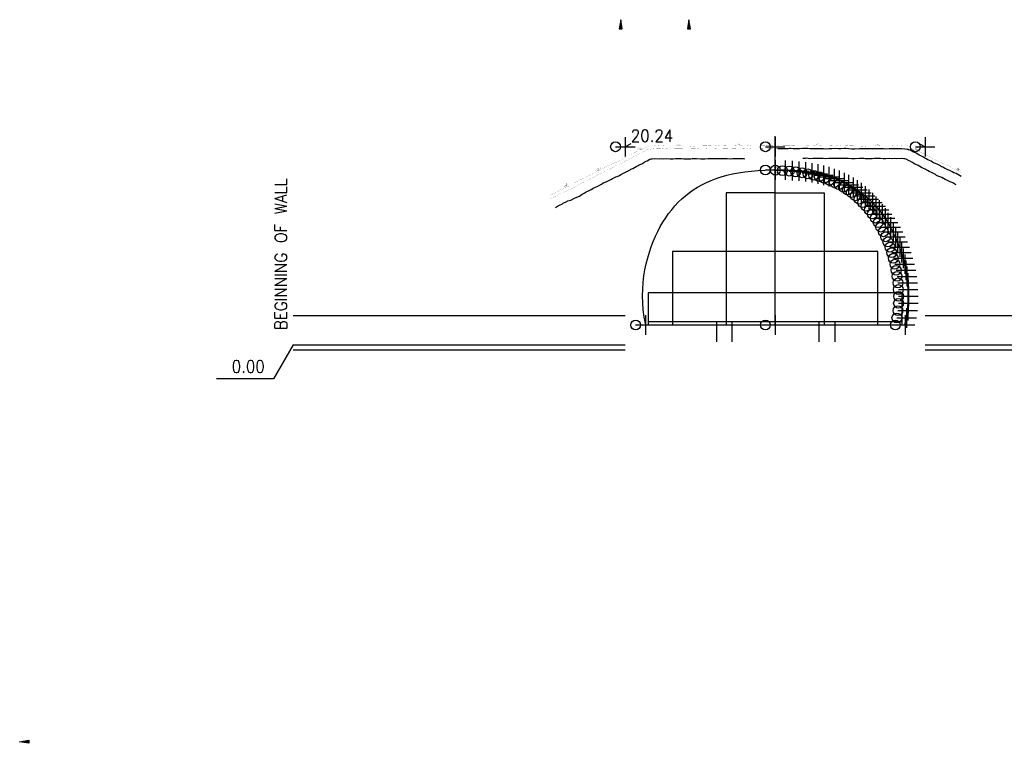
# Model space of a CAD drawing. Extents: x -21 to 1164, y -17 to 483.
# Tile 10 of 14: x 12 to 113, y 124 to 198. Entities that reach past the tile are written whole.
import ezdxf

# ---------------------------------------------------------------- set-up
doc = ezdxf.new("R2010")
doc.units = 0
doc.header["$MEASUREMENT"] = 0
for name, color, linetype in [('27', 7, 'CONTINUOUS'), ('ARC-CENT', 1, 'CONTINUOUS'), ('ARC-CONST', 1, 'CONTINUOUS'), ('ARC-GRD', 1, 'CONTINUOUS'), ('ARC-PTS', 1, 'CONTINUOUS'), ('ARC-SOIL', 1, 'CONTINUOUS'), ('DWG-LINES', 7, 'CONTINUOUS'), ('FILENAME', 1, 'CONTINUOUS'), ('FOOTING', 7, 'CONTINUOUS'), ('POINTS', 1, 'CONTINUOUS'), ('TRASH', 1, 'CONTINUOUS'), ('TUBES', 1, 'CONTINUOUS'), ('WELDS', 1, 'CONTINUOUS')]:
    doc.layers.add(name, color=color, linetype=linetype)
doc.styles.add('TXT_SHX', font='txt.shx')

# ---------------------------------------------------------------- blocks, each defined once
blk = doc.blocks.new('2FL')
at = {"layer": '27', "color": 6, "linetype": 'CONTINUOUS'}
for p, q in [((-0.8, 0.4), (-0.5, 0.7)), ((-0.8, 0), (-0.6, 0.2)), ((-0.8, -0.2), (-0.6, 0)), ((-0.7, 0.6), (-0.4, 0.9)), ((-0.6, 0.2), (-0.4, 0.4)), ((-0.6, 0), (-0.4, 0.2)), ((-0.6, 0), (-0.6, 0)), ((-0.5, 1.3), (-0.1, 1.6)), ((-0.5, 0.7), (-0.2, 1)), ((-0.4, 0.9), (0.3, 1.7)), ((-0.3, 3.2), (-0.2, 3.2)), ((-0.3, 3), (-0.1, 3.2)), ((-0.3, 2.6), (-0.1, 2.8)), ((-0.3, 2.5), (-0.1, 2.6)), ((-0.3, 2.1), (-0.2, 2.2)), ((-0.3, 1.9), (-0.1, 2.1)), ((-0.3, 1.6), (-0.1, 1.8)), ((-0.2, 2.2), (-0.1, 2.3)), ((0.1, 3.1), (0.3, 3.2)), ((0.1, 2.9), (0.3, 3.1)), ((0.1, 2.5), (0.3, 2.7)), ((0.1, 2.4), (0.3, 2.6)), ((0.1, 2), (0.3, 2.2)), ((0.1, 1.8), (0.3, 2)), ((-0.8, -0.5), (-0.6, -0.3)), ((-0.7, -0.6), (-0.6, -0.5)), ((-0.6, -0.3), (-0.4, -0.1)), ((-0.6, -0.5), (-0.4, -0.3)), ((-0.6, -0.9), (-0.5, -0.7)), ((-0.6, -1), (-0.4, -0.9)), ((-0.5, -0.7), (-0.3, -0.6)), ((-0.5, -1.2), (-0.3, -1.1)), ((-0.4, -0.9), (-0.3, -0.7)), ((-0.4, -1.3), (-0.3, -1.2)), ((-0.3, -1.1), (-0.2, -1)), ((-0.3, -1.2), (-0.1, -1.1)), ((-0.3, -1.6), (-0.1, -1.4)), ((-0.3, -1.8), (-0.1, -1.6)), ((-0.3, -2.1), (-0.1, -2)), ((-0.3, -2.3), (-0.1, -2.1)), ((-0.3, -2.7), (-0.1, -2.5)), ((-0.3, -2.8), (-0.1, -2.7)), ((-0.3, -3.2), (-0.1, -3)), ((-0.2, -3.2), (-0.1, -3.2)), ((-0.1, -1.4), (0, -1.3)), ((0, -1.5), (0.1, -1.4)), ((0.1, -1.7), (0.3, -1.5)), ((0.1, -1.9), (0.3, -1.7)), ((0.1, -2.2), (0.3, -2)), ((0.1, -2.4), (0.3, -2.2)), ((0.1, -2.8), (0.3, -2.6)), ((0.1, -2.9), (0.3, -2.8)), ((0.2, -3.2), (0.3, -3.1))]:
    blk.add_line(p, q, dxfattribs=at)
at = {"layer": 'DWG-LINES', "color": 1, "linetype": 'CONTINUOUS', "const_width": 0.00984}
blk.add_lwpolyline([(-0.1, -1.4), (-0.1, -3.2), (-0.3, -3.2), (-0.3, -1.5, -0.342997), (-0.3, 1.5), (-0.3, 3.2), (-0.1, 3.2), (-0.1, 1.4)], format="xyb", dxfattribs=at)
blk.add_lwpolyline([(0.1, -3.2), (0.1, -1.6, -0.454859), (0.1, 1.6), (0.1, 3.2), (0.3, 3.2), (0.3, 1.6, 0.480384), (0.3, -1.6), (0.3, -3.2)], format="xyb", close=True, dxfattribs=at)
at = {"layer": 'FOOTING', "color": 253, "linetype": 'CONTINUOUS'}
for p, q in [((-0.1, 3.2), (-0.9, 4)), ((0.1, 3.2), (0.9, 4)), ((-0.9, -4), (-0.1, -3.2)), ((0.9, -4), (0.1, -3.2))]:
    blk.add_line(p, q, dxfattribs=at)
blk = doc.blocks.new('2FL0')
at = {"layer": '27', "color": 6, "linetype": 'CONTINUOUS'}
for p, q in [((-0.8, 0.4), (-0.5, 0.7)), ((-0.8, 0), (-0.6, 0.2)), ((-0.8, -0.2), (-0.6, 0)), ((-0.7, 0.6), (-0.4, 0.9)), ((-0.6, 0.2), (-0.4, 0.4)), ((-0.6, 0), (-0.4, 0.2)), ((-0.6, 0), (-0.6, 0)), ((-0.5, 1.3), (-0.1, 1.6)), ((-0.5, 0.7), (-0.2, 1)), ((-0.4, 0.9), (0.3, 1.7)), ((-0.3, 3.2), (-0.2, 3.2)), ((-0.3, 3), (-0.1, 3.2)), ((-0.3, 2.6), (-0.1, 2.8)), ((-0.3, 2.5), (-0.1, 2.6)), ((-0.3, 2.1), (-0.2, 2.2)), ((-0.3, 1.9), (-0.1, 2.1)), ((-0.3, 1.6), (-0.1, 1.8)), ((-0.2, 2.2), (-0.1, 2.3)), ((0.1, 3.1), (0.3, 3.2)), ((0.1, 2.9), (0.3, 3.1)), ((0.1, 2.5), (0.3, 2.7)), ((0.1, 2.4), (0.3, 2.6)), ((0.1, 2), (0.3, 2.2)), ((0.1, 1.8), (0.3, 2)), ((-0.8, -0.5), (-0.6, -0.3)), ((-0.7, -0.6), (-0.6, -0.5)), ((-0.6, -0.3), (-0.4, -0.1)), ((-0.6, -0.5), (-0.4, -0.3)), ((-0.6, -0.9), (-0.5, -0.7)), ((-0.6, -1), (-0.4, -0.9)), ((-0.5, -0.7), (-0.3, -0.6)), ((-0.5, -1.2), (-0.3, -1.1)), ((-0.4, -0.9), (-0.3, -0.7)), ((-0.4, -1.3), (-0.3, -1.2)), ((-0.3, -1.1), (-0.2, -1)), ((-0.3, -1.2), (-0.1, -1.1)), ((-0.3, -1.6), (-0.1, -1.4)), ((-0.3, -1.8), (-0.1, -1.6)), ((-0.3, -2.1), (-0.1, -2)), ((-0.3, -2.3), (-0.1, -2.1)), ((-0.3, -2.7), (-0.1, -2.5)), ((-0.3, -2.8), (-0.1, -2.7)), ((-0.3, -3.2), (-0.1, -3)), ((-0.2, -3.2), (-0.1, -3.2)), ((-0.1, -1.4), (0, -1.3)), ((0, -1.5), (0.1, -1.4)), ((0.1, -1.7), (0.3, -1.5)), ((0.1, -1.9), (0.3, -1.7)), ((0.1, -2.2), (0.3, -2)), ((0.1, -2.4), (0.3, -2.2)), ((0.1, -2.8), (0.3, -2.6)), ((0.1, -2.9), (0.3, -2.8)), ((0.2, -3.2), (0.3, -3.1))]:
    blk.add_line(p, q, dxfattribs=at)
at = {"layer": 'DWG-LINES', "color": 1, "linetype": 'CONTINUOUS', "const_width": 0.00984}
blk.add_lwpolyline([(-0.1, -1.4), (-0.1, -3.2), (-0.3, -3.2), (-0.3, -1.5, -0.342997), (-0.3, 1.5), (-0.3, 3.2), (-0.1, 3.2), (-0.1, 1.4)], format="xyb", dxfattribs=at)
blk.add_lwpolyline([(0.1, -3.2), (0.1, -1.6, -0.454859), (0.1, 1.6), (0.1, 3.2), (0.3, 3.2), (0.3, 1.6, 0.480384), (0.3, -1.6), (0.3, -3.2)], format="xyb", close=True, dxfattribs=at)
at = {"layer": 'FOOTING', "color": 253, "linetype": 'CONTINUOUS'}
for p, q in [((-0.1, 3.2), (-0.9, 4)), ((0.1, 3.2), (0.9, 4)), ((-0.9, -4), (-0.1, -3.2)), ((0.9, -4), (0.1, -3.2))]:
    blk.add_line(p, q, dxfattribs=at)

msp = doc.modelspace()

# ---------------------------------------------------------------- hatches: boundary and pattern name
at = {"layer": 'WELDS', "linetype": 'CONTINUOUS'}
for points in [[(73.57, 197.33), (73.88, 197.33), (73.73, 198.27)], [(80.54, 197.33), (80.85, 197.33), (80.7, 198.27)], [(13.19, 124.62), (13.19, 124.31), (12.25, 124.47)]]:
    msp.add_hatch(color=7, dxfattribs=at).paths.add_polyline_path(points)

# ---------------------------------------------------------------- linework, layer by layer
at = {"layer": 'ARC-CENT', "color": 7, "linetype": 'CONTINUOUS'}
msp.add_lwpolyline([(76.29, 167.07), (76.13, 167.85), (76.02, 168.6), (75.97, 169.33), (75.95, 170.05), (75.97, 170.74), (76.02, 171.42), (76.1, 172.08), (76.2, 172.71), (76.33, 173.33), (76.48, 173.93), (76.65, 174.51), (76.84, 175.07), (77.05, 175.61), (77.27, 176.13), (77.51, 176.63), (77.77, 177.12), (78.04, 177.58), (78.32, 178.02), (78.62, 178.45), (78.94, 178.85), (79.26, 179.24), (79.61, 179.61), (79.97, 179.95), (80.34, 180.28), (80.73, 180.59), (81.14, 180.88), (81.57, 181.15), (82.01, 181.4), (82.48, 181.63), (82.96, 181.85), (83.47, 182.04), (84, 182.21), (84.56, 182.37), (85.15, 182.5), (85.76, 182.62), (86.4, 182.72), (87.07, 182.79), (87.77, 182.85), (88.5, 182.89), (89.52, 182.91), (90.54, 182.89), (91.28, 182.85), (91.98, 182.79), (92.65, 182.72), (93.29, 182.62), (93.9, 182.5), (94.49, 182.37), (95.05, 182.21), (95.58, 182.04), (96.09, 181.85), (96.57, 181.63), (97.04, 181.4), (97.48, 181.15), (97.91, 180.88), (98.31, 180.59), (98.7, 180.28), (99.08, 179.95), (99.44, 179.61), (99.78, 179.24), (100.11, 178.85), (100.42, 178.45), (100.72, 178.02), (101.01, 177.58), (101.28, 177.12), (101.53, 176.63), (101.77, 176.13), (102, 175.61), (102.2, 175.07), (102.39, 174.51), (102.56, 173.93), (102.71, 173.33), (102.84, 172.71), (102.95, 172.08), (103.03, 171.42), (103.08, 170.74), (103.1, 170.05), (103.08, 169.33), (103.02, 168.6), (102.92, 167.85), (102.75, 167.07)], dxfattribs=at)
msp.add_lwpolyline([(76.29, 167.07), (76.13, 167.85), (76.02, 168.6), (75.97, 169.33), (75.95, 170.05), (75.97, 170.74), (76.02, 171.42), (76.1, 172.08), (76.2, 172.71), (76.33, 173.33), (76.48, 173.93), (76.65, 174.51), (76.84, 175.07), (77.05, 175.61), (77.27, 176.13), (77.51, 176.63), (77.77, 177.12), (78.04, 177.58), (78.32, 178.02), (78.62, 178.45), (78.94, 178.85), (79.26, 179.24), (79.61, 179.61), (79.97, 179.95), (80.34, 180.28), (80.73, 180.59), (81.14, 180.88), (81.57, 181.15), (82.01, 181.4), (82.48, 181.63), (82.96, 181.85), (83.47, 182.04), (84, 182.21), (84.56, 182.37), (85.15, 182.5), (85.76, 182.62), (86.4, 182.72), (87.07, 182.79), (87.77, 182.85), (88.5, 182.89), (89.52, 182.91), (90.54, 182.89), (91.28, 182.85), (91.98, 182.79), (92.65, 182.72), (93.29, 182.62), (93.9, 182.5), (94.49, 182.37), (95.05, 182.21), (95.58, 182.04), (96.09, 181.85), (96.57, 181.63), (97.04, 181.4), (97.48, 181.15), (97.91, 180.88), (98.31, 180.59), (98.7, 180.28), (99.08, 179.95), (99.44, 179.61), (99.78, 179.24), (100.11, 178.85), (100.42, 178.45), (100.72, 178.02), (101.01, 177.58), (101.28, 177.12), (101.53, 176.63), (101.77, 176.13), (102, 175.61), (102.2, 175.07), (102.39, 174.51), (102.56, 173.93), (102.71, 173.33), (102.84, 172.71), (102.95, 172.08), (103.03, 171.42), (103.08, 170.74), (103.1, 170.05), (103.08, 169.33), (103.02, 168.6), (102.92, 167.85), (102.75, 167.07)], dxfattribs=at)
at = {"layer": 'ARC-CONST', "color": 7, "linetype": 'CONTINUOUS'}
for p, q in [((73.19, 185.28), (75.19, 185.28)), ((73.19, 185.28), (75.19, 185.28)), ((74.19, 186.28), (74.19, 184.28)), ((74.19, 186.28), (74.19, 184.28)), ((74.77, 185.57), (74.19, 185.28)), ((74.77, 185.57), (74.19, 185.28)), ((103.86, 185.28), (105.86, 185.28)), ((103.86, 185.28), (105.86, 185.28)), ((104.27, 185.57), (104.86, 185.28)), ((104.27, 185.57), (104.86, 185.28)), ((104.86, 186.28), (104.86, 184.28)), ((104.86, 186.28), (104.86, 184.28)), ((89.52, 168.07), (89.52, 166.07)), ((89.52, 168.07), (89.52, 166.07)), ((88.52, 167.07), (90.52, 167.07)), ((88.52, 167.07), (90.52, 167.07))]:
    msp.add_line(p, q, dxfattribs=at)
for centre in [(73.19, 185.28), (73.19, 185.28), (103.86, 185.28), (103.86, 185.28), (88.52, 167.07), (88.52, 167.07)]:
    msp.add_circle(centre, 0.5, dxfattribs=at)
at = {"layer": 'ARC-GRD', "color": 253, "linetype": 'CONTINUOUS'}
msp.add_line((89.52, 167.07), (89.52, 186.37), dxfattribs=at)
msp.add_line((89.52, 167.07), (89.52, 186.37), dxfattribs=at)
for points in [[(89.52, 180.57), (84.52, 180.57), (84.52, 167.07)], [(89.52, 180.57), (84.52, 180.57), (84.52, 167.07)], [(89.52, 180.57), (94.52, 180.57), (94.52, 167.07)], [(89.52, 180.57), (94.52, 180.57), (94.52, 167.07)], [(89.52, 167.07), (100.02, 167.07), (100.02, 174.57), (79.02, 174.57), (79.02, 167.07)], [(89.52, 167.07), (100.02, 167.07), (100.02, 174.57), (79.02, 174.57), (79.02, 167.07)], [(89.52, 167.07), (102.52, 167.07), (102.52, 170.35), (76.52, 170.35), (76.52, 167.07)], [(89.52, 167.07), (102.52, 167.07), (102.52, 170.35), (76.52, 170.35), (76.52, 167.07)]]:
    msp.add_lwpolyline(points, dxfattribs=at)
msp.add_lwpolyline([(89.52, 167.07), (102.52, 167.07), (102.52, 167.4), (76.52, 167.4), (76.52, 167.07)], close=True, dxfattribs=at)
msp.add_lwpolyline([(89.52, 167.07), (102.52, 167.07), (102.52, 167.4), (76.52, 167.4), (76.52, 167.07)], close=True, dxfattribs=at)
at = {"layer": 'ARC-PTS', "color": 5, "linetype": 'CONTINUOUS'}
for p, q in [((89.52, 183.91), (89.52, 181.91)), ((89.52, 183.91), (89.52, 181.91)), ((90.53, 183.89), (90.53, 181.89)), ((90.53, 183.89), (90.53, 181.89)), ((91.26, 183.85), (91.26, 181.85)), ((91.26, 183.85), (91.26, 181.85)), ((91.95, 183.79), (91.95, 181.79)), ((91.95, 183.79), (91.95, 181.79)), ((92.62, 183.72), (92.62, 181.72)), ((92.62, 183.72), (92.62, 181.72)), ((93.26, 183.62), (93.26, 181.62)), ((93.26, 183.62), (93.26, 181.62)), ((93.87, 183.51), (93.87, 181.51)), ((93.87, 183.51), (93.87, 181.51)), ((94.46, 183.37), (94.46, 181.37)), ((94.46, 183.37), (94.46, 181.37)), ((88.52, 182.91), (90.52, 182.91)), ((88.52, 182.91), (90.52, 182.91)), ((89.53, 182.89), (91.53, 182.89)), ((89.53, 182.89), (91.53, 182.89)), ((90.26, 182.85), (92.26, 182.85)), ((90.26, 182.85), (92.26, 182.85)), ((90.95, 182.79), (92.95, 182.79)), ((90.95, 182.79), (92.95, 182.79)), ((91.62, 182.72), (93.62, 182.72)), ((91.62, 182.72), (93.62, 182.72)), ((92.26, 182.62), (94.26, 182.62)), ((92.26, 182.62), (94.26, 182.62)), ((92.87, 182.51), (94.87, 182.51)), ((92.87, 182.51), (94.87, 182.51)), ((93.46, 182.37), (95.46, 182.37)), ((93.46, 182.37), (95.46, 182.37)), ((95.02, 183.22), (95.02, 181.22)), ((95.02, 183.22), (95.02, 181.22)), ((95.55, 183.04), (95.55, 181.04)), ((95.55, 183.04), (95.55, 181.04)), ((96.07, 182.85), (96.07, 180.85)), ((96.07, 182.85), (96.07, 180.85)), ((96.56, 182.63), (96.56, 180.63)), ((96.56, 182.63), (96.56, 180.63)), ((97.03, 182.4), (97.03, 180.4)), ((97.03, 182.4), (97.03, 180.4)), ((94.02, 182.22), (96.02, 182.22)), ((94.02, 182.22), (96.02, 182.22)), ((94.55, 182.04), (96.55, 182.04)), ((94.55, 182.04), (96.55, 182.04)), ((95.07, 181.85), (97.07, 181.85)), ((95.07, 181.85), (97.07, 181.85)), ((95.56, 181.63), (97.56, 181.63)), ((95.56, 181.63), (97.56, 181.63)), ((96.03, 181.4), (98.03, 181.4)), ((96.03, 181.4), (98.03, 181.4)), ((97.48, 182.15), (97.48, 180.15)), ((97.48, 182.15), (97.48, 180.15)), ((97.91, 181.87), (97.91, 179.87)), ((97.91, 181.87), (97.91, 179.87)), ((98.32, 181.58), (98.32, 179.58)), ((98.32, 181.58), (98.32, 179.58)), ((98.72, 181.27), (98.72, 179.27)), ((98.72, 181.27), (98.72, 179.27)), ((96.48, 181.15), (98.48, 181.15)), ((96.48, 181.15), (98.48, 181.15)), ((96.91, 180.87), (98.91, 180.87)), ((96.91, 180.87), (98.91, 180.87)), ((97.32, 180.58), (99.32, 180.58)), ((97.32, 180.58), (99.32, 180.58)), ((97.72, 180.27), (99.72, 180.27)), ((97.72, 180.27), (99.72, 180.27)), ((99.1, 180.93), (99.1, 178.93)), ((99.1, 180.93), (99.1, 178.93)), ((99.46, 180.58), (99.46, 178.58)), ((99.46, 180.58), (99.46, 178.58)), ((98.1, 179.93), (100.1, 179.93)), ((98.1, 179.93), (100.1, 179.93)), ((98.46, 179.58), (100.46, 179.58)), ((98.46, 179.58), (100.46, 179.58)), ((99.81, 180.21), (99.81, 178.21)), ((99.81, 180.21), (99.81, 178.21)), ((100.14, 179.82), (100.14, 177.82)), ((100.14, 179.82), (100.14, 177.82)), ((100.46, 179.41), (100.46, 177.41)), ((100.46, 179.41), (100.46, 177.41)), ((98.81, 179.21), (100.81, 179.21)), ((98.81, 179.21), (100.81, 179.21)), ((99.14, 178.82), (101.14, 178.82)), ((99.14, 178.82), (101.14, 178.82)), ((99.46, 178.41), (101.46, 178.41)), ((99.46, 178.41), (101.46, 178.41)), ((100.76, 178.99), (100.76, 176.99)), ((100.76, 178.99), (100.76, 176.99)), ((101.05, 178.54), (101.05, 176.54)), ((101.05, 178.54), (101.05, 176.54)), ((99.76, 177.99), (101.76, 177.99)), ((99.76, 177.99), (101.76, 177.99)), ((100.05, 177.54), (102.05, 177.54)), ((100.05, 177.54), (102.05, 177.54)), ((101.32, 178.07), (101.32, 176.07)), ((101.32, 178.07), (101.32, 176.07)), ((101.58, 177.59), (101.58, 175.59)), ((101.58, 177.59), (101.58, 175.59)), ((100.32, 177.07), (102.32, 177.07)), ((100.32, 177.07), (102.32, 177.07)), ((100.58, 176.59), (102.58, 176.59)), ((100.58, 176.59), (102.58, 176.59)), ((101.82, 177.08), (101.82, 175.08)), ((101.82, 177.08), (101.82, 175.08)), ((102.04, 176.56), (102.04, 174.56)), ((102.04, 176.56), (102.04, 174.56)), ((100.82, 176.08), (102.82, 176.08)), ((100.82, 176.08), (102.82, 176.08)), ((101.04, 175.56), (103.04, 175.56)), ((101.04, 175.56), (103.04, 175.56)), ((102.25, 176.02), (102.25, 174.02)), ((102.25, 176.02), (102.25, 174.02)), ((102.44, 175.46), (102.44, 173.46)), ((102.44, 175.46), (102.44, 173.46)), ((101.25, 175.02), (103.25, 175.02)), ((101.25, 175.02), (103.25, 175.02)), ((101.44, 174.46), (103.44, 174.46)), ((101.44, 174.46), (103.44, 174.46)), ((102.61, 174.88), (102.61, 172.88)), ((102.61, 174.88), (102.61, 172.88)), ((102.76, 174.28), (102.76, 172.28)), ((102.76, 174.28), (102.76, 172.28)), ((101.61, 173.88), (103.61, 173.88)), ((101.61, 173.88), (103.61, 173.88)), ((101.76, 173.28), (103.76, 173.28)), ((101.76, 173.28), (103.76, 173.28)), ((102.89, 173.66), (102.89, 171.66)), ((102.89, 173.66), (102.89, 171.66)), ((101.89, 172.66), (103.89, 172.66)), ((101.89, 172.66), (103.89, 172.66)), ((102.99, 173.03), (102.99, 171.03)), ((102.99, 173.03), (102.99, 171.03)), ((103.07, 172.37), (103.07, 170.37)), ((103.07, 172.37), (103.07, 170.37)), ((101.99, 172.03), (103.99, 172.03)), ((101.99, 172.03), (103.99, 172.03)), ((102.07, 171.37), (104.07, 171.37)), ((102.07, 171.37), (104.07, 171.37)), ((103.12, 171.69), (103.12, 169.69)), ((103.12, 171.69), (103.12, 169.69)), ((102.12, 170.69), (104.12, 170.69)), ((102.12, 170.69), (104.12, 170.69)), ((103.13, 170.28), (103.13, 168.28)), ((103.13, 170.28), (103.13, 168.28)), ((103.14, 171), (103.14, 169)), ((103.14, 171), (103.14, 169)), ((102.13, 169.28), (104.13, 169.28)), ((102.13, 169.28), (104.13, 169.28)), ((102.14, 170), (104.14, 170)), ((102.14, 170), (104.14, 170)), ((103.07, 169.54), (103.07, 167.54)), ((103.07, 169.54), (103.07, 167.54)), ((102.07, 168.54), (104.07, 168.54)), ((102.07, 168.54), (104.07, 168.54)), ((102.96, 168.79), (102.96, 166.79)), ((102.96, 168.79), (102.96, 166.79)), ((76.24, 168.07), (76.24, 166.07)), ((76.24, 168.07), (76.24, 166.07)), ((101.96, 167.79), (103.96, 167.79)), ((101.96, 167.79), (103.96, 167.79)), ((102.81, 168.07), (102.81, 166.07)), ((102.81, 168.07), (102.81, 166.07)), ((102.81, 168.07), (102.81, 166.07)), ((102.81, 168.07), (102.81, 166.07)), ((75.24, 167.07), (77.24, 167.07)), ((75.24, 167.07), (77.24, 167.07)), ((101.81, 167.07), (103.81, 167.07)), ((101.81, 167.07), (103.81, 167.07)), ((101.81, 167.07), (103.81, 167.07)), ((101.81, 167.07), (103.81, 167.07))]:
    msp.add_line(p, q, dxfattribs=at)
at = {"layer": 'ARC-PTS', "color": 7, "linetype": 'CONTINUOUS'}
msp.add_lwpolyline([(89.52, 182.91), (90.54, 182.89), (91.28, 182.85), (91.98, 182.79), (92.65, 182.72), (93.29, 182.62), (93.9, 182.5), (94.49, 182.37), (95.05, 182.21), (95.58, 182.04), (96.09, 181.85), (96.57, 181.63), (97.04, 181.4), (97.48, 181.15), (97.91, 180.88), (98.31, 180.59), (98.7, 180.28), (99.08, 179.95), (99.44, 179.61), (99.78, 179.24), (100.11, 178.85), (100.42, 178.45), (100.72, 178.02), (101.01, 177.58), (101.28, 177.12), (101.53, 176.63), (101.77, 176.13), (102, 175.61), (102.2, 175.07), (102.39, 174.51), (102.56, 173.93), (102.71, 173.33), (102.84, 172.71), (102.95, 172.08), (103.03, 171.42), (103.08, 170.74), (103.1, 170.05), (103.08, 169.33), (103.02, 168.6), (102.92, 167.85), (102.75, 167.07)], dxfattribs=at)
msp.add_lwpolyline([(89.52, 182.91), (90.54, 182.89), (91.28, 182.85), (91.98, 182.79), (92.65, 182.72), (93.29, 182.62), (93.9, 182.5), (94.49, 182.37), (95.05, 182.21), (95.58, 182.04), (96.09, 181.85), (96.57, 181.63), (97.04, 181.4), (97.48, 181.15), (97.91, 180.88), (98.31, 180.59), (98.7, 180.28), (99.08, 179.95), (99.44, 179.61), (99.78, 179.24), (100.11, 178.85), (100.42, 178.45), (100.72, 178.02), (101.01, 177.58), (101.28, 177.12), (101.53, 176.63), (101.77, 176.13), (102, 175.61), (102.2, 175.07), (102.39, 174.51), (102.56, 173.93), (102.71, 173.33), (102.84, 172.71), (102.95, 172.08), (103.03, 171.42), (103.08, 170.74), (103.1, 170.05), (103.08, 169.33), (103.02, 168.6), (102.92, 167.85), (102.75, 167.07)], dxfattribs=at)
at = {"layer": 'ARC-PTS', "color": 5, "linetype": 'CONTINUOUS'}
for centre in [(88.52, 182.91), (88.52, 182.91), (89.53, 182.89), (89.53, 182.89), (90.26, 182.85), (90.26, 182.85), (90.95, 182.79), (90.95, 182.79), (91.62, 182.72), (91.62, 182.72), (92.26, 182.62), (92.26, 182.62), (92.87, 182.51), (92.87, 182.51), (93.46, 182.37), (93.46, 182.37), (94.02, 182.22), (94.02, 182.22), (94.55, 182.04), (94.55, 182.04), (95.07, 181.85), (95.07, 181.85), (95.56, 181.63), (95.56, 181.63), (96.03, 181.4), (96.03, 181.4), (96.48, 181.15), (96.48, 181.15), (96.91, 180.87), (96.91, 180.87), (97.32, 180.58), (97.32, 180.58), (97.72, 180.27), (97.72, 180.27), (98.1, 179.93), (98.1, 179.93), (98.46, 179.58), (98.46, 179.58), (98.81, 179.21), (98.81, 179.21), (99.14, 178.82), (99.14, 178.82), (99.46, 178.41), (99.46, 178.41), (99.76, 177.99), (99.76, 177.99), (100.05, 177.54), (100.05, 177.54), (100.32, 177.07), (100.32, 177.07), (100.58, 176.59), (100.58, 176.59), (100.82, 176.08), (100.82, 176.08), (101.04, 175.56), (101.04, 175.56), (101.25, 175.02), (101.25, 175.02), (101.44, 174.46), (101.44, 174.46), (101.61, 173.88), (101.61, 173.88), (101.76, 173.28), (101.76, 173.28), (101.89, 172.66), (101.89, 172.66), (101.99, 172.03), (101.99, 172.03), (102.07, 171.37), (102.07, 171.37), (102.12, 170.69), (102.12, 170.69), (102.14, 170), (102.14, 170), (102.13, 169.28), (102.13, 169.28), (101.96, 167.79), (101.96, 167.79), (102.07, 168.54), (102.07, 168.54), (75.24, 167.07), (75.24, 167.07), (101.81, 167.07), (101.81, 167.07), (101.81, 167.07), (101.81, 167.07)]:
    msp.add_circle(centre, 0.5, dxfattribs=at)
at = {"layer": 'ARC-SOIL', "color": 234, "linetype": 'CONTINUOUS', "const_width": 0.00984}
for points in [[(66.51, 180.33), (66.77, 180.47), (66.99, 180.56), (67.19, 180.67), (67.39, 180.78), (67.54, 180.87), (67.68, 180.92), (67.86, 180.99), (68.01, 181.06), (68.12, 181.11), (67.94, 181.24), (68.11, 181.19), (68.05, 181.41), (68.11, 181.29), (68.14, 181.52), (68.14, 181.2), (68.32, 181.43), (68.19, 181.17), (68.26, 181.18), (68.51, 181.31), (68.63, 181.37), (68.88, 181.5), (68.95, 181.57), (69.12, 181.66), (69.28, 181.74), (69.45, 181.83), (69.68, 181.96), (69.87, 182.05), (70.1, 182.13), (70.33, 182.28), (70.54, 182.36), (70.69, 182.42), (70.9, 182.53), (71.04, 182.63), (71.24, 182.72), (71.38, 182.82), (71.19, 182.85), (71.35, 182.84), (71.25, 183), (71.36, 182.88), (71.36, 183.15), (71.32, 182.85), (71.51, 183.13), (71.41, 182.89), (71.68, 183.12), (71.45, 182.81), (71.66, 182.89), (71.88, 183.05), (72.12, 183.18), (72.34, 183.32), (72.58, 183.4), (72.8, 183.5), (73.07, 183.63), (73.26, 183.71), (73.29, 183.69), (73.49, 183.81), (73.81, 183.98), (74.04, 184.11), (74.19, 184.2), (74.43, 184.32), (74.66, 184.44), (74.88, 184.54), (75.05, 184.64), (75.23, 184.73), (75.38, 184.8), (75.48, 184.85), (75.61, 184.91), (75.69, 184.95), (75.47, 185.07), (75.63, 185), (75.57, 185.22), (75.69, 184.94), (75.77, 185.19), (75.73, 184.94), (75.86, 185.1), (75.8, 184.98), (75.92, 185.04), (75.99, 185.08), (76.04, 185.1), (76.14, 185.15), (76.23, 185.21), (76.34, 185.25), (76.42, 185.32), (76.56, 185.37), (76.63, 185.39), (76.8, 185.39), (77.02, 185.4), (77.23, 185.41), (77.38, 185.39), (77.5, 185.4), (77.61, 185.41), (77.75, 185.4), (77.96, 185.4), (78.08, 185.41), (78.18, 185.42), (78.31, 185.44), (78.43, 185.43), (78.58, 185.43), (78.77, 185.43), (78.92, 185.44), (79.07, 185.44), (79.24, 185.43), (79.35, 185.42), (79.49, 185.41), (79.58, 185.4), (79.59, 185.4), (79.54, 185.52), (79.63, 185.4), (79.68, 185.56), (79.68, 185.43), (79.78, 185.51), (79.72, 185.42), (79.78, 185.42), (79.93, 185.4), (80.02, 185.37), (80.19, 185.37), (80.28, 185.37), (80.44, 185.37), (80.59, 185.37), (81.02, 185.33), (81.3, 185.35), (81.51, 185.36), (81.74, 185.35), (81.89, 185.37), (82.04, 185.37), (82.22, 185.38), (82.4, 185.38), (82.59, 185.37), (82.85, 185.38), (83.12, 185.36), (83.3, 185.36), (83.54, 185.39), (83.76, 185.38), (83.94, 185.39), (84.11, 185.39), (84.3, 185.41), (84.49, 185.41), (84.62, 185.44), (84.74, 185.42), (84.9, 185.44), (85.02, 185.42), (85.17, 185.42), (85.33, 185.42), (85.48, 185.41), (85.59, 185.42), (85.73, 185.44), (85.86, 185.45), (85.85, 185.45), (85.73, 185.59), (85.83, 185.46), (85.85, 185.56), (85.87, 185.45), (85.92, 185.49), (85.87, 185.47), (85.87, 185.47), (86.03, 185.42), (86.23, 185.4), (86.49, 185.4), (86.5, 185.39), (86.74, 185.42), (87.01, 185.37), (87.35, 185.37), (87.67, 185.35), (87.87, 185.35), (88.01, 185.37), (88.31, 185.38), (88.54, 185.37), (88.62, 185.38), (88.87, 185.38), (89.09, 185.38), (89.39, 185.37), (89.59, 185.35), (89.76, 185.35), (89.9, 185.38)], [(66.51, 180.33), (66.77, 180.47), (66.99, 180.56), (67.19, 180.67), (67.39, 180.78), (67.54, 180.87), (67.68, 180.92), (67.86, 180.99), (68.01, 181.06), (68.12, 181.11), (67.94, 181.24), (68.11, 181.19), (68.05, 181.41), (68.11, 181.29), (68.14, 181.52), (68.14, 181.2), (68.32, 181.43), (68.19, 181.17), (68.26, 181.18), (68.51, 181.31), (68.63, 181.37), (68.88, 181.5), (68.95, 181.57), (69.12, 181.66), (69.28, 181.74), (69.45, 181.83), (69.68, 181.96), (69.87, 182.05), (70.1, 182.13), (70.33, 182.28), (70.54, 182.36), (70.69, 182.42), (70.9, 182.53), (71.04, 182.63), (71.24, 182.72), (71.38, 182.82), (71.19, 182.85), (71.35, 182.84), (71.25, 183), (71.36, 182.88), (71.36, 183.15), (71.32, 182.85), (71.51, 183.13), (71.41, 182.89), (71.68, 183.12), (71.45, 182.81), (71.66, 182.89), (71.88, 183.05), (72.12, 183.18), (72.34, 183.32), (72.58, 183.4), (72.8, 183.5), (73.07, 183.63), (73.26, 183.71), (73.29, 183.69), (73.49, 183.81), (73.81, 183.98), (74.04, 184.11), (74.19, 184.2), (74.43, 184.32), (74.66, 184.44), (74.88, 184.54), (75.05, 184.64), (75.23, 184.73), (75.38, 184.8), (75.48, 184.85), (75.61, 184.91), (75.69, 184.95), (75.47, 185.07), (75.63, 185), (75.57, 185.22), (75.69, 184.94), (75.77, 185.19), (75.73, 184.94), (75.86, 185.1), (75.8, 184.98), (75.92, 185.04), (75.99, 185.08), (76.04, 185.1), (76.14, 185.15), (76.23, 185.21), (76.34, 185.25), (76.42, 185.32), (76.56, 185.37), (76.63, 185.39), (76.8, 185.39), (77.02, 185.4), (77.23, 185.41), (77.38, 185.39), (77.5, 185.4), (77.61, 185.41), (77.75, 185.4), (77.96, 185.4), (78.08, 185.41), (78.18, 185.42), (78.31, 185.44), (78.43, 185.43), (78.58, 185.43), (78.77, 185.43), (78.92, 185.44), (79.07, 185.44), (79.24, 185.43), (79.35, 185.42), (79.49, 185.41), (79.58, 185.4), (79.59, 185.4), (79.54, 185.52), (79.63, 185.4), (79.68, 185.56), (79.68, 185.43), (79.78, 185.51), (79.72, 185.42), (79.78, 185.42), (79.93, 185.4), (80.02, 185.37), (80.19, 185.37), (80.28, 185.37), (80.44, 185.37), (80.59, 185.37), (81.02, 185.33), (81.3, 185.35), (81.51, 185.36), (81.74, 185.35), (81.89, 185.37), (82.04, 185.37), (82.22, 185.38), (82.4, 185.38), (82.59, 185.37), (82.85, 185.38), (83.12, 185.36), (83.3, 185.36), (83.54, 185.39), (83.76, 185.38), (83.94, 185.39), (84.11, 185.39), (84.3, 185.41), (84.49, 185.41), (84.62, 185.44), (84.74, 185.42), (84.9, 185.44), (85.02, 185.42), (85.17, 185.42), (85.33, 185.42), (85.48, 185.41), (85.59, 185.42), (85.73, 185.44), (85.86, 185.45), (85.85, 185.45), (85.73, 185.59), (85.83, 185.46), (85.85, 185.56), (85.87, 185.45), (85.92, 185.49), (85.87, 185.47), (85.87, 185.47), (86.03, 185.42), (86.23, 185.4), (86.49, 185.4), (86.5, 185.39), (86.74, 185.42), (87.01, 185.37), (87.35, 185.37), (87.67, 185.35), (87.87, 185.35), (88.01, 185.37), (88.31, 185.38), (88.54, 185.37), (88.62, 185.38), (88.87, 185.38), (89.09, 185.38), (89.39, 185.37), (89.59, 185.35), (89.76, 185.35), (89.9, 185.38)], [(108.59, 182.63), (108.38, 182.72), (108.25, 182.82), (108.44, 182.85), (108.27, 182.84), (108.37, 183), (108.26, 182.88), (108.26, 183.15), (108.31, 182.85), (108.12, 183.13), (108.21, 182.89), (107.94, 183.12), (108.17, 182.81), (107.96, 182.89), (107.74, 183.05), (107.5, 183.18), (107.28, 183.32), (107.04, 183.4), (106.82, 183.5), (106.55, 183.63), (106.37, 183.71), (106.34, 183.69), (106.14, 183.81), (105.82, 183.98), (105.58, 184.11), (105.43, 184.2), (105.2, 184.32), (104.96, 184.44), (104.75, 184.54), (104.57, 184.64), (104.39, 184.73), (104.25, 184.8), (104.14, 184.85), (104.01, 184.91), (103.93, 184.95), (104.15, 185.07), (104, 185), (104.05, 185.22), (103.93, 184.94), (103.85, 185.19), (103.89, 184.94), (103.76, 185.1), (103.82, 184.98), (103.7, 185.04), (103.64, 185.08), (103.58, 185.1), (103.48, 185.15), (103.4, 185.21), (103.28, 185.25), (103.2, 185.32), (103.06, 185.37), (102.99, 185.39), (102.82, 185.39), (102.6, 185.4), (102.39, 185.41), (102.25, 185.39), (102.13, 185.4), (102.02, 185.41), (101.88, 185.4), (101.66, 185.4), (101.54, 185.41), (101.44, 185.42), (101.32, 185.44), (101.19, 185.43), (101.05, 185.43), (100.85, 185.43), (100.7, 185.44), (100.55, 185.44), (100.38, 185.43), (100.27, 185.42), (100.13, 185.41), (100.04, 185.4), (100.04, 185.4), (100.09, 185.52), (99.99, 185.4), (99.94, 185.56), (99.95, 185.43), (99.84, 185.51), (99.91, 185.42), (99.84, 185.42), (99.69, 185.4), (99.6, 185.37), (99.44, 185.37), (99.34, 185.37), (99.19, 185.37), (99.03, 185.37), (98.61, 185.33), (98.32, 185.35), (98.11, 185.36), (97.88, 185.35), (97.73, 185.37), (97.58, 185.37), (97.41, 185.38), (97.22, 185.38), (97.03, 185.37), (96.77, 185.38), (96.5, 185.36), (96.33, 185.36), (96.08, 185.39), (95.86, 185.38), (95.69, 185.39), (95.52, 185.39), (95.32, 185.41), (95.13, 185.41), (95, 185.44), (94.88, 185.42), (94.73, 185.44), (94.6, 185.42), (94.45, 185.42), (94.3, 185.42), (94.14, 185.41), (94.03, 185.42), (93.9, 185.44), (93.76, 185.45), (93.77, 185.45), (93.89, 185.59), (93.79, 185.46), (93.77, 185.56), (93.75, 185.45), (93.7, 185.49), (93.75, 185.47), (93.75, 185.47), (93.59, 185.42), (93.39, 185.4), (93.14, 185.4), (93.12, 185.39), (92.88, 185.42), (92.62, 185.37), (92.28, 185.37), (91.96, 185.35), (91.75, 185.35), (91.62, 185.37), (91.31, 185.38), (91.09, 185.37), (91, 185.38), (90.76, 185.38), (90.53, 185.38), (90.23, 185.37), (90.03, 185.35), (89.86, 185.35), (89.72, 185.38)], [(108.59, 182.63), (108.38, 182.72), (108.25, 182.82), (108.44, 182.85), (108.27, 182.84), (108.37, 183), (108.26, 182.88), (108.26, 183.15), (108.31, 182.85), (108.12, 183.13), (108.21, 182.89), (107.94, 183.12), (108.17, 182.81), (107.96, 182.89), (107.74, 183.05), (107.5, 183.18), (107.28, 183.32), (107.04, 183.4), (106.82, 183.5), (106.55, 183.63), (106.37, 183.71), (106.34, 183.69), (106.14, 183.81), (105.82, 183.98), (105.58, 184.11), (105.43, 184.2), (105.2, 184.32), (104.96, 184.44), (104.75, 184.54), (104.57, 184.64), (104.39, 184.73), (104.25, 184.8), (104.14, 184.85), (104.01, 184.91), (103.93, 184.95), (104.15, 185.07), (104, 185), (104.05, 185.22), (103.93, 184.94), (103.85, 185.19), (103.89, 184.94), (103.76, 185.1), (103.82, 184.98), (103.7, 185.04), (103.64, 185.08), (103.58, 185.1), (103.48, 185.15), (103.4, 185.21), (103.28, 185.25), (103.2, 185.32), (103.06, 185.37), (102.99, 185.39), (102.82, 185.39), (102.6, 185.4), (102.39, 185.41), (102.25, 185.39), (102.13, 185.4), (102.02, 185.41), (101.88, 185.4), (101.66, 185.4), (101.54, 185.41), (101.44, 185.42), (101.32, 185.44), (101.19, 185.43), (101.05, 185.43), (100.85, 185.43), (100.7, 185.44), (100.55, 185.44), (100.38, 185.43), (100.27, 185.42), (100.13, 185.41), (100.04, 185.4), (100.04, 185.4), (100.09, 185.52), (99.99, 185.4), (99.94, 185.56), (99.95, 185.43), (99.84, 185.51), (99.91, 185.42), (99.84, 185.42), (99.69, 185.4), (99.6, 185.37), (99.44, 185.37), (99.34, 185.37), (99.19, 185.37), (99.03, 185.37), (98.61, 185.33), (98.32, 185.35), (98.11, 185.36), (97.88, 185.35), (97.73, 185.37), (97.58, 185.37), (97.41, 185.38), (97.22, 185.38), (97.03, 185.37), (96.77, 185.38), (96.5, 185.36), (96.33, 185.36), (96.08, 185.39), (95.86, 185.38), (95.69, 185.39), (95.52, 185.39), (95.32, 185.41), (95.13, 185.41), (95, 185.44), (94.88, 185.42), (94.73, 185.44), (94.6, 185.42), (94.45, 185.42), (94.3, 185.42), (94.14, 185.41), (94.03, 185.42), (93.9, 185.44), (93.76, 185.45), (93.77, 185.45), (93.89, 185.59), (93.79, 185.46), (93.77, 185.56), (93.75, 185.45), (93.7, 185.49), (93.75, 185.47), (93.75, 185.47), (93.59, 185.42), (93.39, 185.4), (93.14, 185.4), (93.12, 185.39), (92.88, 185.42), (92.62, 185.37), (92.28, 185.37), (91.96, 185.35), (91.75, 185.35), (91.62, 185.37), (91.31, 185.38), (91.09, 185.37), (91, 185.38), (90.76, 185.38), (90.53, 185.38), (90.23, 185.37), (90.03, 185.35), (89.86, 185.35), (89.72, 185.38)], [(66.53, 179.93), (66.77, 180.07), (67, 180.19), (67.23, 180.32), (67.43, 180.45), (67.68, 180.54), (67.95, 180.67), (68.21, 180.75), (68.48, 180.92), (68.7, 180.99), (68.99, 181.13), (69.27, 181.32), (69.51, 181.43), (69.75, 181.58), (69.97, 181.67), (70.2, 181.78), (70.48, 181.95), (70.72, 182.06), (70.92, 182.15), (71.26, 182.35), (71.44, 182.44), (71.61, 182.55), (71.83, 182.61), (72.02, 182.72), (72.25, 182.84), (72.44, 182.94), (72.65, 183.03), (72.8, 183.11), (72.96, 183.19), (73.09, 183.24), (73.2, 183.33), (73.42, 183.42), (73.54, 183.49), (73.72, 183.57), (73.91, 183.65), (74.02, 183.71), (74.16, 183.81), (74.33, 183.89), (74.5, 183.96), (74.67, 184.06), (74.81, 184.13), (75.01, 184.26), (75.21, 184.35), (75.4, 184.43), (75.53, 184.52), (75.68, 184.62), (75.84, 184.7), (76.01, 184.76), (76.18, 184.85), (76.32, 184.95), (76.46, 184.98), (76.57, 185.05), (76.62, 185.02), (76.83, 185.05), (77.18, 185.08), (77.68, 185.07), (77.88, 185.08), (78.15, 185.06), (78.45, 185.07), (78.78, 185.04), (79.03, 185.06), (79.31, 185.07), (79.61, 185.07), (79.97, 185.07), (80.22, 185.06), (80.32, 185.06), (80.52, 185.06), (80.84, 185.06), (80.99, 185.07), (81.23, 185.07), (81.49, 185.08), (81.96, 185.05), (82.28, 185.05), (82.58, 185.08), (82.83, 185.09), (83.06, 185.1), (83.39, 185.07), (83.59, 185.08), (83.93, 185.09), (84.3, 185.07), (84.64, 185.07), (84.92, 185.05), (85.16, 185.07), (85.4, 185.07), (85.59, 185.08), (85.82, 185.08), (86.08, 185.08), (86.31, 185.07), (86.53, 185.06), (86.78, 185.12), (87.04, 185.1), (87.31, 185.1), (87.6, 185.08), (87.81, 185.08), (88.01, 185.08), (88.27, 185.07), (88.49, 185.1), (88.64, 185.09), (88.79, 185.07), (88.91, 185.06), (89.02, 185.07), (89.19, 185.07), (89.33, 185.08), (89.59, 185.07), (89.74, 185.07), (89.83, 185.06)], [(66.53, 179.93), (66.77, 180.07), (67, 180.19), (67.23, 180.32), (67.43, 180.45), (67.68, 180.54), (67.95, 180.67), (68.21, 180.75), (68.48, 180.92), (68.7, 180.99), (68.99, 181.13), (69.27, 181.32), (69.51, 181.43), (69.75, 181.58), (69.97, 181.67), (70.2, 181.78), (70.48, 181.95), (70.72, 182.06), (70.92, 182.15), (71.26, 182.35), (71.44, 182.44), (71.61, 182.55), (71.83, 182.61), (72.02, 182.72), (72.25, 182.84), (72.44, 182.94), (72.65, 183.03), (72.8, 183.11), (72.96, 183.19), (73.09, 183.24), (73.2, 183.33), (73.42, 183.42), (73.54, 183.49), (73.72, 183.57), (73.91, 183.65), (74.02, 183.71), (74.16, 183.81), (74.33, 183.89), (74.5, 183.96), (74.67, 184.06), (74.81, 184.13), (75.01, 184.26), (75.21, 184.35), (75.4, 184.43), (75.53, 184.52), (75.68, 184.62), (75.84, 184.7), (76.01, 184.76), (76.18, 184.85), (76.32, 184.95), (76.46, 184.98), (76.57, 185.05), (76.62, 185.02), (76.83, 185.05), (77.18, 185.08), (77.68, 185.07), (77.88, 185.08), (78.15, 185.06), (78.45, 185.07), (78.78, 185.04), (79.03, 185.06), (79.31, 185.07), (79.61, 185.07), (79.97, 185.07), (80.22, 185.06), (80.32, 185.06), (80.52, 185.06), (80.84, 185.06), (80.99, 185.07), (81.23, 185.07), (81.49, 185.08), (81.96, 185.05), (82.28, 185.05), (82.58, 185.08), (82.83, 185.09), (83.06, 185.1), (83.39, 185.07), (83.59, 185.08), (83.93, 185.09), (84.3, 185.07), (84.64, 185.07), (84.92, 185.05), (85.16, 185.07), (85.4, 185.07), (85.59, 185.08), (85.82, 185.08), (86.08, 185.08), (86.31, 185.07), (86.53, 185.06), (86.78, 185.12), (87.04, 185.1), (87.31, 185.1), (87.6, 185.08), (87.81, 185.08), (88.01, 185.08), (88.27, 185.07), (88.49, 185.1), (88.64, 185.09), (88.79, 185.07), (88.91, 185.06), (89.02, 185.07), (89.19, 185.07), (89.33, 185.08), (89.59, 185.07), (89.74, 185.07), (89.83, 185.06)]]:
    msp.add_lwpolyline(points, dxfattribs=at)
at = {"layer": 'ARC-SOIL', "color": 234, "linetype": 'CONTINUOUS'}
for points in [[(108.55, 182.24), (108.37, 182.35), (108.18, 182.44), (108.01, 182.55), (107.79, 182.61), (107.6, 182.72), (107.38, 182.84), (107.19, 182.94), (106.98, 183.03), (106.82, 183.11), (106.66, 183.19), (106.53, 183.24), (106.42, 183.33), (106.21, 183.42), (106.08, 183.49), (105.9, 183.57), (105.71, 183.65), (105.6, 183.71), (105.47, 183.81), (105.29, 183.89), (105.13, 183.96), (104.96, 184.06), (104.82, 184.13), (104.62, 184.26), (104.41, 184.35), (104.23, 184.43), (104.1, 184.52), (103.95, 184.62), (103.78, 184.7), (103.61, 184.76), (103.45, 184.85), (103.31, 184.95), (103.16, 184.98), (103.05, 185.05), (103, 185.02), (102.79, 185.05), (102.44, 185.08), (101.95, 185.07), (101.74, 185.08), (101.48, 185.06), (101.18, 185.07), (100.84, 185.04), (100.6, 185.06), (100.31, 185.07), (100.02, 185.07), (99.65, 185.07), (99.41, 185.06), (99.3, 185.06), (99.1, 185.06), (98.78, 185.06), (98.64, 185.07), (98.39, 185.07), (98.14, 185.08), (97.67, 185.05), (97.34, 185.05), (97.04, 185.08), (96.79, 185.09), (96.57, 185.1), (96.23, 185.07), (96.03, 185.08), (95.7, 185.09), (95.32, 185.07), (94.99, 185.07), (94.71, 185.05), (94.46, 185.07), (94.22, 185.07), (94.03, 185.08), (93.81, 185.08), (93.55, 185.08), (93.32, 185.07), (93.1, 185.06), (92.84, 185.12), (92.59, 185.1), (92.31, 185.1), (92.02, 185.08), (91.81, 185.08), (91.61, 185.08), (91.35, 185.07), (91.13, 185.1), (90.99, 185.09), (90.84, 185.07), (90.71, 185.06), (90.61, 185.07), (90.44, 185.07), (90.29, 185.08), (90.04, 185.07), (89.88, 185.07), (89.8, 185.06)], [(108.55, 182.24), (108.37, 182.35), (108.18, 182.44), (108.01, 182.55), (107.79, 182.61), (107.6, 182.72), (107.38, 182.84), (107.19, 182.94), (106.98, 183.03), (106.82, 183.11), (106.66, 183.19), (106.53, 183.24), (106.42, 183.33), (106.21, 183.42), (106.08, 183.49), (105.9, 183.57), (105.71, 183.65), (105.6, 183.71), (105.47, 183.81), (105.29, 183.89), (105.13, 183.96), (104.96, 184.06), (104.82, 184.13), (104.62, 184.26), (104.41, 184.35), (104.23, 184.43), (104.1, 184.52), (103.95, 184.62), (103.78, 184.7), (103.61, 184.76), (103.45, 184.85), (103.31, 184.95), (103.16, 184.98), (103.05, 185.05), (103, 185.02), (102.79, 185.05), (102.44, 185.08), (101.95, 185.07), (101.74, 185.08), (101.48, 185.06), (101.18, 185.07), (100.84, 185.04), (100.6, 185.06), (100.31, 185.07), (100.02, 185.07), (99.65, 185.07), (99.41, 185.06), (99.3, 185.06), (99.1, 185.06), (98.78, 185.06), (98.64, 185.07), (98.39, 185.07), (98.14, 185.08), (97.67, 185.05), (97.34, 185.05), (97.04, 185.08), (96.79, 185.09), (96.57, 185.1), (96.23, 185.07), (96.03, 185.08), (95.7, 185.09), (95.32, 185.07), (94.99, 185.07), (94.71, 185.05), (94.46, 185.07), (94.22, 185.07), (94.03, 185.08), (93.81, 185.08), (93.55, 185.08), (93.32, 185.07), (93.1, 185.06), (92.84, 185.12), (92.59, 185.1), (92.31, 185.1), (92.02, 185.08), (91.81, 185.08), (91.61, 185.08), (91.35, 185.07), (91.13, 185.1), (90.99, 185.09), (90.84, 185.07), (90.71, 185.06), (90.61, 185.07), (90.44, 185.07), (90.29, 185.08), (90.04, 185.07), (89.88, 185.07), (89.8, 185.06)], [(67.06, 179.07), (67.25, 179.2), (67.47, 179.3), (67.75, 179.46), (67.88, 179.55), (68.08, 179.62), (68.31, 179.74), (68.61, 179.82), (68.91, 180.01), (69.07, 180.06), (69.49, 180.25), (69.77, 180.45), (69.98, 180.55), (70.2, 180.68), (70.37, 180.75), (70.69, 180.9), (70.96, 181.07), (71.14, 181.15), (71.38, 181.26), (71.74, 181.47), (71.94, 181.58), (72.03, 181.63), (72.23, 181.69), (72.5, 181.84), (72.71, 181.95), (72.88, 182.04), (73.08, 182.13), (73.23, 182.21), (73.35, 182.26), (73.61, 182.36), (73.73, 182.46), (73.86, 182.52), (73.99, 182.6), (74.13, 182.66), (74.34, 182.75), (74.54, 182.85), (74.67, 182.94), (74.75, 182.98), (74.95, 183.07), (75.13, 183.17), (75.3, 183.26), (75.49, 183.38), (75.62, 183.44), (75.88, 183.55), (76.07, 183.68), (76.18, 183.75), (76.23, 183.78), (76.42, 183.83), (76.71, 184.01), (76.72, 184.01), (76.84, 184.04), (76.85, 184.04), (76.94, 184.05), (77.21, 184.07), (77.7, 184.06), (77.88, 184.08), (78.13, 184.06), (78.42, 184.07), (78.77, 184.04), (79.08, 184.06), (79.33, 184.07), (79.61, 184.07), (79.95, 184.07), (80.19, 184.06), (80.52, 184.06), (80.89, 184.06), (81.04, 184.07), (81.24, 184.07), (81.47, 184.07), (81.93, 184.05), (82.32, 184.05), (82.65, 184.08), (82.89, 184.09), (83.04, 184.1), (83.37, 184.07), (83.63, 184.08), (83.92, 184.09), (84.28, 184.07), (84.6, 184.07), (84.93, 184.05), (85.2, 184.07), (85.42, 184.07), (85.61, 184.08), (85.82, 184.08), (86.06, 184.08), (86.26, 184.07), (86.42, 184.06)], [(67.06, 179.07), (67.25, 179.2), (67.47, 179.3), (67.75, 179.46), (67.88, 179.55), (68.08, 179.62), (68.31, 179.74), (68.61, 179.82), (68.91, 180.01), (69.07, 180.06), (69.49, 180.25), (69.77, 180.45), (69.98, 180.55), (70.2, 180.68), (70.37, 180.75), (70.69, 180.9), (70.96, 181.07), (71.14, 181.15), (71.38, 181.26), (71.74, 181.47), (71.94, 181.58), (72.03, 181.63), (72.23, 181.69), (72.5, 181.84), (72.71, 181.95), (72.88, 182.04), (73.08, 182.13), (73.23, 182.21), (73.35, 182.26), (73.61, 182.36), (73.73, 182.46), (73.86, 182.52), (73.99, 182.6), (74.13, 182.66), (74.34, 182.75), (74.54, 182.85), (74.67, 182.94), (74.75, 182.98), (74.95, 183.07), (75.13, 183.17), (75.3, 183.26), (75.49, 183.38), (75.62, 183.44), (75.88, 183.55), (76.07, 183.68), (76.18, 183.75), (76.23, 183.78), (76.42, 183.83), (76.71, 184.01), (76.72, 184.01), (76.84, 184.04), (76.85, 184.04), (76.94, 184.05), (77.21, 184.07), (77.7, 184.06), (77.88, 184.08), (78.13, 184.06), (78.42, 184.07), (78.77, 184.04), (79.08, 184.06), (79.33, 184.07), (79.61, 184.07), (79.95, 184.07), (80.19, 184.06), (80.52, 184.06), (80.89, 184.06), (81.04, 184.07), (81.24, 184.07), (81.47, 184.07), (81.93, 184.05), (82.32, 184.05), (82.65, 184.08), (82.89, 184.09), (83.04, 184.1), (83.37, 184.07), (83.63, 184.08), (83.92, 184.09), (84.28, 184.07), (84.6, 184.07), (84.93, 184.05), (85.2, 184.07), (85.42, 184.07), (85.61, 184.08), (85.82, 184.08), (86.06, 184.08), (86.26, 184.07), (86.42, 184.06)], [(108.04, 181.38), (107.89, 181.47), (107.68, 181.58), (107.6, 181.63), (107.4, 181.69), (107.13, 181.84), (106.91, 181.95), (106.74, 182.04), (106.55, 182.13), (106.39, 182.21), (106.27, 182.26), (106.02, 182.36), (105.9, 182.46), (105.77, 182.52), (105.63, 182.6), (105.5, 182.66), (105.28, 182.75), (105.08, 182.85), (104.96, 182.94), (104.87, 182.98), (104.68, 183.07), (104.49, 183.17), (104.32, 183.26), (104.13, 183.38), (104, 183.44), (103.74, 183.55), (103.55, 183.68), (103.44, 183.75), (103.4, 183.78), (103.21, 183.83), (102.91, 184.01), (102.9, 184.01), (102.78, 184.04), (102.78, 184.04), (102.68, 184.05), (102.41, 184.07), (101.93, 184.06), (101.75, 184.08), (101.49, 184.06), (101.2, 184.07), (100.85, 184.04), (100.55, 184.06), (100.29, 184.07), (100.02, 184.07), (99.68, 184.07), (99.43, 184.06), (99.11, 184.06), (98.73, 184.06), (98.58, 184.07), (98.38, 184.07), (98.15, 184.07), (97.69, 184.05), (97.31, 184.05), (96.97, 184.08), (96.74, 184.09), (96.59, 184.1), (96.25, 184.07), (96, 184.08), (95.71, 184.09), (95.35, 184.07), (95.02, 184.07), (94.7, 184.05), (94.42, 184.07), (94.2, 184.07), (94.01, 184.08), (93.81, 184.08), (93.56, 184.08), (93.36, 184.07), (93.01, 184.05), (92.75, 184.11), (92.63, 184.1), (92.36, 184.1), (92.33, 184.1)], [(108.04, 181.38), (107.89, 181.47), (107.68, 181.58), (107.6, 181.63), (107.4, 181.69), (107.13, 181.84), (106.91, 181.95), (106.74, 182.04), (106.55, 182.13), (106.39, 182.21), (106.27, 182.26), (106.02, 182.36), (105.9, 182.46), (105.77, 182.52), (105.63, 182.6), (105.5, 182.66), (105.28, 182.75), (105.08, 182.85), (104.96, 182.94), (104.87, 182.98), (104.68, 183.07), (104.49, 183.17), (104.32, 183.26), (104.13, 183.38), (104, 183.44), (103.74, 183.55), (103.55, 183.68), (103.44, 183.75), (103.4, 183.78), (103.21, 183.83), (102.91, 184.01), (102.9, 184.01), (102.78, 184.04), (102.78, 184.04), (102.68, 184.05), (102.41, 184.07), (101.93, 184.06), (101.75, 184.08), (101.49, 184.06), (101.2, 184.07), (100.85, 184.04), (100.55, 184.06), (100.29, 184.07), (100.02, 184.07), (99.68, 184.07), (99.43, 184.06), (99.11, 184.06), (98.73, 184.06), (98.58, 184.07), (98.38, 184.07), (98.15, 184.07), (97.69, 184.05), (97.31, 184.05), (96.97, 184.08), (96.74, 184.09), (96.59, 184.1), (96.25, 184.07), (96, 184.08), (95.71, 184.09), (95.35, 184.07), (95.02, 184.07), (94.7, 184.05), (94.42, 184.07), (94.2, 184.07), (94.01, 184.08), (93.81, 184.08), (93.56, 184.08), (93.36, 184.07), (93.01, 184.05), (92.75, 184.11), (92.63, 184.1), (92.36, 184.1), (92.33, 184.1)]]:
    msp.add_lwpolyline(points, dxfattribs=at)
at = {"layer": 'FILENAME', "color": 6, "linetype": 'CONTINUOUS'}
for p, q in [((40.22, 168.04), (74.19, 168.04)), ((40.22, 168.04), (74.19, 168.04)), ((104.86, 168.04), (177.72, 168.04)), ((104.86, 168.04), (177.72, 168.04))]:
    msp.add_line(p, q, dxfattribs=at)
at = {"layer": 'POINTS', "color": 5, "linetype": 'CONTINUOUS'}
for p, q in [((89.52, 186.28), (89.52, 184.28)), ((89.52, 186.28), (89.52, 184.28)), ((88.52, 185.28), (90.52, 185.28)), ((88.52, 185.28), (90.52, 185.28))]:
    msp.add_line(p, q, dxfattribs=at)
msp.add_circle((88.52, 185.28), 0.5, dxfattribs=at)
msp.add_circle((88.52, 185.28), 0.5, dxfattribs=at)
at = {"layer": 'TRASH', "color": 3, "linetype": 'CONTINUOUS'}
for p, q in [((78.49, 167.41), (100.56, 167.41)), ((78.49, 167.41), (100.56, 167.41)), ((83.56, 165.33), (83.56, 167.37)), ((83.56, 165.33), (83.56, 167.37)), ((85.12, 165.33), (85.12, 167.37)), ((85.12, 165.33), (85.12, 167.37)), ((94.03, 165.33), (94.03, 167.37)), ((94.03, 165.33), (94.03, 167.37)), ((95.65, 165.33), (95.65, 167.37)), ((95.65, 165.33), (95.65, 167.37)), ((78.49, 167.07), (100.56, 167.07)), ((78.49, 167.07), (100.56, 167.07)), ((40.22, 165.04), (38.22, 161.57)), ((40.22, 165.04), (38.22, 161.57)), ((38.22, 161.57), (32.38, 161.57)), ((38.22, 161.57), (32.38, 161.57))]:
    msp.add_line(p, q, dxfattribs=at)
at = {"layer": 'TUBES', "color": 5, "linetype": 'CONTINUOUS'}
for p, q in [((40.22, 165.04), (74.19, 165.04)), ((40.22, 165.04), (74.19, 165.04)), ((40.22, 164.54), (74.19, 164.54)), ((40.22, 164.54), (74.19, 164.54)), ((104.86, 165.04), (177.72, 165.04)), ((104.86, 165.04), (177.72, 165.04)), ((104.86, 164.54), (177.72, 164.54)), ((104.86, 164.54), (177.72, 164.54))]:
    msp.add_line(p, q, dxfattribs=at)
at = {"layer": 'WELDS', "color": 7, "linetype": 'CONTINUOUS'}
for points in [[(73.57, 197.33), (73.88, 197.33), (73.73, 198.27)], [(80.54, 197.33), (80.85, 197.33), (80.7, 198.27)], [(13.19, 124.62), (13.19, 124.31), (12.25, 124.47)]]:
    msp.add_lwpolyline(points, close=True, dxfattribs=at)

# ---------------------------------------------------------------- block references
at = {"layer": 'TRASH', "linetype": 'CONTINUOUS', "xscale": 0.083333, "yscale": 0.083333, "zscale": 0.083333}
for name in ['2FL', '2FL0']:
    msp.add_blockref(name, (89.53, 182.91), dxfattribs=at)

# ---------------------------------------------------------------- texts
at = {"layer": 'ARC-SOIL', "color": 234, "linetype": 'CONTINUOUS', "style": 'TXT_SHX', "width": 0.9}
msp.add_text('20.24', height=1.25, dxfattribs=at).set_placement((74.75, 185.78))
msp.add_text('20.24', height=1.25, dxfattribs=at).set_placement((74.75, 185.78))
at = {"layer": 'TRASH', "color": 3, "linetype": 'CONTINUOUS', "style": 'TXT_SHX', "width": 0.9}
msp.add_text('  BEGINNING OF WALL', height=1.25, rotation=89.9999, dxfattribs=at).set_placement((39.59, 164.54))
msp.add_text('  BEGINNING OF WALL', height=1.25, rotation=89.9999, dxfattribs=at).set_placement((39.59, 164.54))
msp.add_text(' 0.00', height=1.25, dxfattribs=at).set_placement((32.94, 162.2))
msp.add_text(' 0.00', height=1.25, dxfattribs=at).set_placement((32.94, 162.2))

doc.saveas('drawing.dxf')
